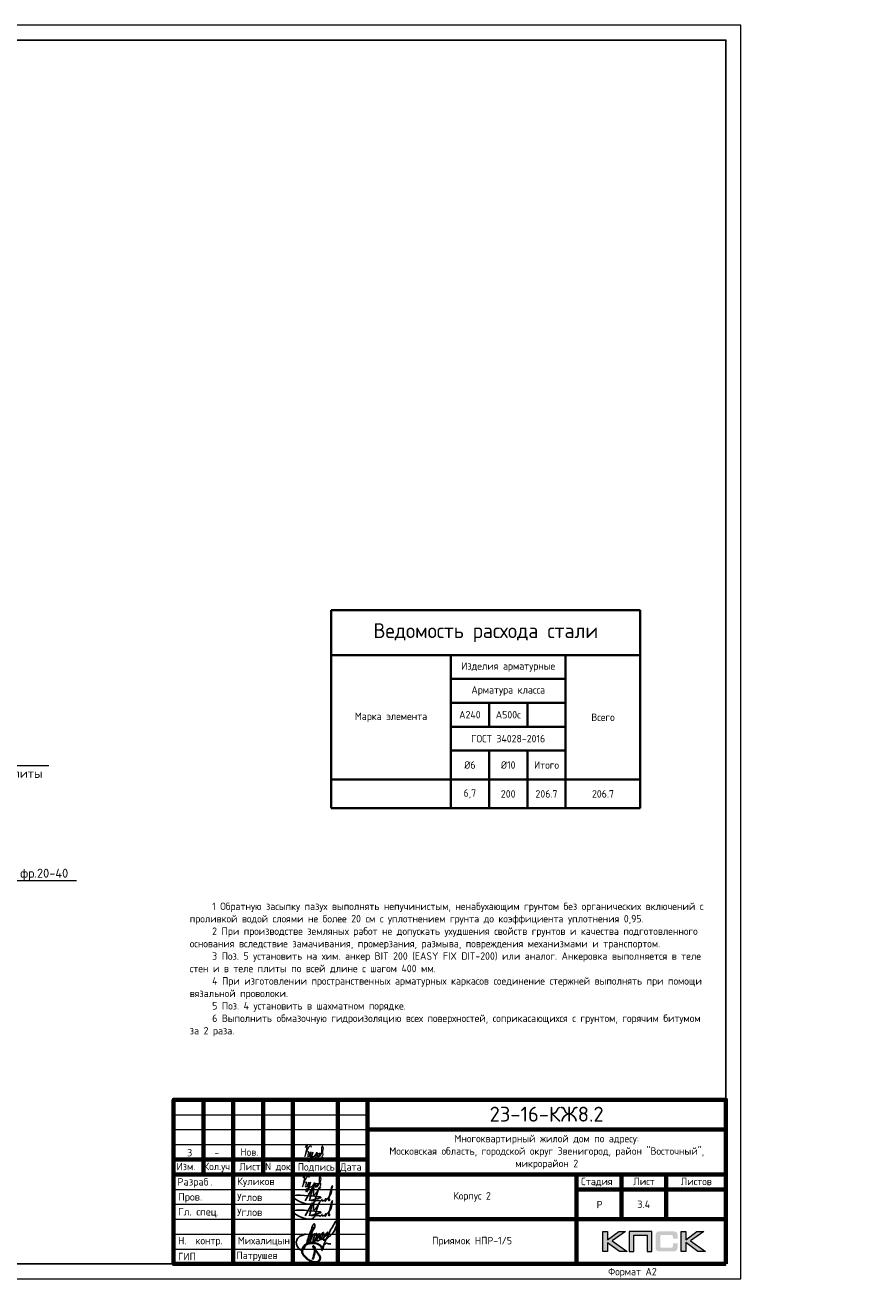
# Model space of a CAD drawing. Header units: millimetres. Extents: x 130535 to 3472113, y -231620 to 121434.
# Tile 26 of 133: x 380023 to 408355, y -184403 to -142403. Entities that reach past the tile are written whole.
import ezdxf
from ezdxf import colors
from ezdxf.entities.mleader import LeaderData, LeaderLine
from ezdxf.enums import TextEntityAlignment as Align
from ezdxf.math import Vec2, Vec3

# ---------------------------------------------------------------- set-up
doc = ezdxf.new("R2010")
doc.units = ezdxf.units.MM
for name, color, linetype, lineweight in [('0.15', 252, 'Continuous', 15), ('Standard', 7, 'Continuous', 25), ('АС-Таблицы', 7, 'Continuous', 20), ('Выноски', 20, 'Continuous', 20), ('Основная 0.6', 142, 'Continuous', 60), ('РАЗМЕРЫ', 1, 'Continuous', 9), ('Рамка', 7, 'Continuous', 70), ('Символы 0.20', 1, 'Continuous', 20), ('Текст', 7, 'Continuous', 25), ('Текст 0.25', 82, 'Continuous', 25), ('ТОНКИЕ', 7, 'Continuous', 9)]:
    doc.layers.add(name, color=color, linetype=linetype, lineweight=lineweight)
doc.layers.add('ТОЛСТЫЕ_ОСНОВНЫЕ', color=6, linetype='Continuous')
doc.styles.add('GOST-2.304_Type-B', font='GOST_Common.ttf')
doc.styles.add('style1', font='GOST_Common.ttf', dxfattribs={"height": 500})
doc.styles.add('ГОСТ', font='isocpeur.TTF')

# ---------------------------------------------------------------- blocks, each defined once
blk = doc.blocks.new('СЛОЖНЫЙ_ОБЪЕКТ_0')
at = {"layer": 'Standard', "color": 7, "linetype": 'Continuous', "lineweight": 25}
for points, start_tangent, end_tangent in [([(-5.888, 1.589), (-5.939, 1.691), (-5.972, 1.691), (-6.022, 1.617), (-6.064, 1.496), (-6.076, 1.414), (-6.076, 1.373), (-6.09, 1.219), (-6.071, 1.071), (-6.041, 1.003), (-6.009, 0.988), (-5.985, 1.012), (-5.95, 1.047), (-5.922, 1.075), (-5.915, 1.097), (-5.843, 1.207), (-5.798, 1.324), (-5.779, 1.438), (-5.77, 1.604), (-5.809, 1.746), (-5.833, 1.77), (-5.864, 1.752), (-5.885, 1.721), (-5.913, 1.566), (-5.919, 1.492), (-5.925, 1.334), (-5.906, 1.223), (-5.871, 1.161), (-5.807, 1.124), (-5.751, 1.203), (-5.713, 1.262), (-5.692, 1.316), (-5.66, 1.414), (-5.641, 1.525), (-5.625, 1.661), (-5.641, 1.808), (-5.657, 1.824), (-5.667, 1.824), (-5.695, 1.763), (-5.714, 1.672), (-5.725, 1.541), (-5.722, 1.421), (-5.665, 1.291), (-5.617, 1.276), (-5.55, 1.31), (-5.459, 1.426), (-5.4, 1.599), (-5.374, 1.864), (-5.388, 1.981), (-5.406, 1.999), (-5.432, 1.973), (-5.463, 1.934), (-5.509, 1.789), (-5.527, 1.661), (-5.508, 1.54), (-5.457, 1.473), (-5.411, 1.463), (-5.347, 1.501), (-5.271, 1.621), (-5.193, 1.738), (-5.143, 1.879), (-5.113, 2.032), (-5.113, 2.111), (-5.121, 2.138), (-5.14, 2.12), (-5.169, 2.039), (-5.206, 1.924), (-5.241, 1.787), (-5.254, 1.679), (-5.254, 1.582), (-5.237, 1.516), (-5.219, 1.498), (-5.191, 1.482), (-5.154, 1.519), (-5.086, 1.578), (-4.953, 1.776), (-4.759, 2.173), (-4.667, 2.981), (-4.667, 3.227), (-4.687, 3.262), (-4.715, 3.262), (-4.742, 3.235), (-4.777, 3.18), (-4.872, 2.956), (-4.891, 2.749), (-4.921, 2.579), (-4.956, 2.444), (-5.001, 2.097), (-5.045, 1.672), (-5.064, 1.441), (-5.075, 1.334), (-5.055, 1.102), (-5.04, 0.878), (-5.04, 0.777), (-5.052, 0.744), (-5.068, 0.75), (-5.077, 0.776), (-5.092, 0.804), (-5.084, 1.076), (-4.938, 1.346), (-4.909, 1.375), (-4.851, 1.355), (-4.78, 1.355), (-4.616, 1.413)], (-0.169301, 0.985564), (0.921845, 0.387559)), ([(-6.577, 1.472), (-6.789, 1.26), (-6.973, 1.076), (-7.024, 0.851), (-7.024, 0.746), (-6.996, 0.632), (-6.845, 0.434), (-6.702, 0.33), (-6.548, 0.258), (-6.432, 0.258), (-6.35, 0.355), (-6.314, 0.52), (-6.284, 0.767), (-6.284, 1.007), (-6.298, 1.279), (-6.31, 1.543), (-6.302, 2.038), (-6.285, 2.303), (-6.246, 2.371), (-6.174, 2.3), (-6.144, 2.003), (-6.194, 1.851)], (-0.677851, -0.735199), (-0.339746, -0.940517)), ([(-6.181, 2.142), (-6.172, 1.967), (-6.172, 1.841), (-6.18, 1.7), (-6.18, 1.412), (-6.17, 1.216), (-6.17, 1.117), (-6.148, 0.957), (-6.119, 0.827)], (0.06248, -0.998046), (0.223108, -0.974794)), ([(-6.329, 1.089), (-6.3, 1.083), (-6.267, 1.081), (-6.233, 1.097), (-6.195, 1.113), (-6.161, 1.123), (-6.143, 1.143), (-6.118, 1.168)], (0.983291, -0.18204), (0.7365, 0.676437))]:
    blk.add_spline(points, degree=3, dxfattribs=dict(at, start_tangent=start_tangent, end_tangent=end_tangent))
blk = doc.blocks.new('Роспись')
at = {"layer": 'Текст', "color": 4}
blk.add_lwpolyline([(4.18, 0.67), (6.68, 5.03), (5.62, 0.66)], dxfattribs=at)
for points in [[(7.11, 5.14), (7.17, 2.59), (9.02, 5.2), (8.57, 4.35), (6.55, -0.29), (0.19, 1.88), (9.09, 2.02)], [(11.23, 1.12), (12.72, 3.08), (13.28, 5.66), (11.96, 0.97)], [(9.09, 2.02), (9.4, 1.96), (6.15, 0.84), (8.42, 0.77), (8.9, 0.77)], [(8.9, 0.77), (8.97, 0.64), (9.94, 1.16)], [(9.94, 1.16), (9.82, 0.79), (10.85, 0.93)], [(10.85, 0.93), (11.13, 1.44), (11.23, 1.11), (10.92, 0.57), (10.85, 0.93)], [(11.23, 1.12), (11.03, 1.05), (10.98, 1.33), (11.05, 1.41)], [(11.96, 0.97), (12.16, 0.71), (12.34, 1.19), (12.03, 1.14), (11.96, 0.97)]]:
    blk.add_spline(points, degree=3, dxfattribs=at)
blk = doc.blocks.new('11')
at = {"layer": 'Выноски'}
for p, q in [((47962, 66737), (47989, 66781)), ((47989, 66781), (48016, 66806)), ((48016, 66806), (48038, 66823)), ((48038, 66823), (48060, 66786)), ((48060, 66786), (48058, 66769)), ((47885, 66608), (47944, 66700)), ((47944, 66700), (47962, 66737))]:
    blk.add_line(p, q, dxfattribs=at)
blk.add_lwpolyline([(47863, 66761), (47937, 66865), (47843, 66458), (47885, 66564), (47905, 66616), (47954, 66628), (47979, 66606), (47957, 66539), (47937, 66487), (47947, 66458), (47991, 66470), (48051, 66611), (48041, 66569), (48023, 66505), (48023, 66448), (48065, 66448), (48090, 66529), (48110, 66608), (48043, 66369), (47972, 66275), (47954, 66344), (47991, 66389), (48078, 66431), (48142, 66470), (48154, 66441), (48204, 66512), (48246, 66606), (48209, 66455), (48204, 66418), (48295, 66574), (48265, 66463), (48265, 66455), (48312, 66453), (48342, 66529), (48347, 66584), (48337, 66465), (48349, 66453), (48401, 66569), (48443, 66616), (48461, 66678), (48466, 66727), (48436, 66811), (48399, 66754), (48399, 66618), (48389, 66549), (48374, 66507), (48416, 66564), (48441, 66576), (48451, 66524), (48433, 66482), (48419, 66453), (48424, 66428), (48458, 66421)], dxfattribs=at)
blk = doc.blocks.new('A$Cd09756da')
h = blk.add_hatch(color=0)
h.paths.add_polyline_path([(-3363, 1089), (-3590, 1089), (-3962, 809), (-3962, 1089), (-4120, 1089), (-4120, 417), (-3962, 417), (-3962, 712), (-3560, 417), (-3308, 417), (-3809, 772)])
h.paths.add_polyline_path([(-3080, 963), (-2635, 963), (-2635, 417), (-2478, 417), (-2478, 1089), (-2645, 1089), (-3236, 1089), (-3236, 930), (-3236, 417), (-3080, 417)])
h.paths.add_polyline_path([(-1340, 1093), (-1498, 1093), (-1498, 420), (-1340, 420), (-1340, 716), (-938, 420), (-686, 420), (-1187, 776), (-741, 1093), (-968, 1093), (-1340, 813)])
at = {"true_color": 0x5f007f}
blk.add_hatch(color=206, dxfattribs=at).paths.add_polyline_path([(-1629, 1018), (-1631, 1026), (-1634, 1032), (-1638, 1038), (-1641, 1044), (-1644, 1049), (-1649, 1054), (-1653, 1059), (-1657, 1063), (-1662, 1066), (-1668, 1071), (-1674, 1074), (-1681, 1077), (-1688, 1079), (-1696, 1082), (-1703, 1084), (-1721, 1088), (-1741, 1091), (-1762, 1092), (-1786, 1093), (-2187, 1093), (-2210, 1092), (-2231, 1091), (-2251, 1088), (-2268, 1084), (-2276, 1082), (-2284, 1079), (-2291, 1077), (-2297, 1073), (-2303, 1071), (-2310, 1066), (-2315, 1063), (-2319, 1059), (-2323, 1054), (-2327, 1049), (-2331, 1044), (-2335, 1038), (-2337, 1032), (-2340, 1025), (-2343, 1018), (-2345, 1010), (-2348, 994), (-2351, 976), (-2353, 956), (-2353, 934), (-2353, 580), (-2353, 557), (-2351, 537), (-2348, 519), (-2345, 502), (-2343, 495), (-2340, 488), (-2337, 481), (-2335, 474), (-2331, 469), (-2327, 463), (-2323, 459), (-2319, 454), (-2315, 450), (-2309, 446), (-2303, 443), (-2297, 439), (-2291, 436), (-2283, 434), (-2276, 431), (-2268, 429), (-2251, 425), (-2231, 423), (-2209, 421), (-2187, 420), (-1786, 420), (-1762, 421), (-1741, 422), (-1721, 425), (-1704, 428), (-1696, 431), (-1688, 433), (-1681, 436), (-1674, 439), (-1668, 442), (-1662, 446), (-1657, 450), (-1653, 454), (-1649, 458), (-1644, 463), (-1641, 468), (-1638, 474), (-1634, 481), (-1631, 487), (-1629, 495), (-1626, 502), (-1623, 519), (-1620, 537), (-1619, 557), (-1618, 580), (-1618, 691), (-1775, 691), (-1775, 600), (-1775, 594), (-1776, 588), (-1777, 582), (-1779, 577), (-1781, 572), (-1783, 568), (-1786, 564), (-1789, 560), (-1792, 557), (-1797, 554), (-1801, 552), (-1806, 550), (-1811, 548), (-1817, 548), (-1824, 547), (-1830, 546), (-2153, 546), (-2159, 547), (-2164, 548), (-2168, 550), (-2172, 552), (-2176, 555), (-2180, 557), (-2183, 561), (-2186, 565), (-2189, 569), (-2191, 573), (-2193, 578), (-2194, 583), (-2196, 593), (-2197, 602), (-2197, 925), (-2197, 931), (-2196, 936), (-2195, 941), (-2193, 946), (-2192, 950), (-2190, 954), (-2187, 957), (-2185, 961), (-2181, 963), (-2178, 966), (-2173, 968), (-2169, 970), (-2164, 971), (-2160, 972), (-2154, 972), (-2149, 972), (-1830, 972), (-1824, 972), (-1817, 972), (-1812, 970), (-1807, 969), (-1802, 967), (-1797, 965), (-1793, 961), (-1790, 958), (-1786, 954), (-1783, 950), (-1781, 946), (-1779, 941), (-1777, 936), (-1776, 931), (-1775, 925), (-1775, 918), (-1775, 844), (-1618, 844), (-1618, 934), (-1619, 956), (-1620, 976), (-1623, 994), (-1627, 1010)])
at = {"color": 0, "lineweight": 0}
for points in [[(-4120, 417), (-4120, 1089), (-3962, 1089), (-3962, 809), (-3590, 1089), (-3363, 1089), (-3809, 772), (-3308, 417), (-3560, 417), (-3962, 712), (-3962, 417), (-4120, 417)], [(-3080, 417), (-3080, 963), (-2635, 963), (-2635, 417), (-2478, 417), (-2478, 1089), (-2645, 1089), (-3236, 1089), (-3236, 930), (-3236, 417), (-3080, 417)], [(-1498, 420), (-1498, 1093), (-1340, 1093), (-1340, 813), (-968, 1093), (-741, 1093), (-1187, 776), (-686, 420), (-938, 420), (-1340, 716), (-1340, 420), (-1498, 420)]]:
    blk.add_lwpolyline(points, close=True, dxfattribs=at)
at = {"lineweight": 35}
blk.add_lwpolyline([(-13508, 523), (-13547, 578), (-13600, 632), (-13677, 670), (-13759, 693), (-13818, 702), (-13912, 702), (-14016, 676), (-14099, 633), (-14147, 575), (-14180, 499), (-14196, 424), (-14178, 345), (-14125, 271), (-14070, 216), (-14013, 165), (-13943, 121), (-13865, 83), (-13793, 64), (-13740, 64), (-13666, 78), (-13601, 136), (-13593, 202), (-13604, 266), (-13651, 344), (-13699, 405), (-13737, 443), (-13779, 503), (-13800, 532), (-13813, 569), (-13820, 591), (-13820, 601), (-13802, 592), (-13787, 577), (-13771, 554), (-13766, 528), (-13766, 443), (-13775, 355), (-13799, 285), (-13814, 219), (-13841, 149)], dxfattribs=at)
at = {"layer": 'Рамка'}
for p, q in [((-17500, 3000), (-17500, 5500)), ((-16500, 0), (-16500, 5500)), ((-15500, 3000), (-15500, 5500)), ((-14500, 0), (-14500, 5500)), ((-14500, 5500), (-14500, 0)), ((-13000, 5500), (-13000, 0)), ((-13000, 0), (-13000, 5500)), ((-12000, 5500), (-12000, 0)), ((-12000, 4500), (0, 4500)), ((-18500, 3500), (-12000, 3500)), ((-18500, 3000), (0, 3000)), ((-5000, 3000), (-5000, 0)), ((-3500, 3000), (-3500, 1500)), ((-2000, 3000), (-2000, 1500)), ((-5000, 2500), (0, 2500)), ((-5000, 2500), (0, 2500)), ((-12000, 1500), (0, 1500))]:
    blk.add_line(p, q, dxfattribs=at)
at = {"layer": 'Рамка', "lineweight": 15}
for p, q in [((-18500, 5000), (-12000, 5000)), ((-18500, 4500), (-12000, 4500)), ((-18500, 4000), (-12000, 4000)), ((-18500, 2500), (-12000, 2500)), ((-18500, 2000), (-12000, 2000)), ((-18500, 1500), (-12000, 1500)), ((-18500, 1000), (-12000, 1000)), ((-18500, 500), (-12000, 500))]:
    blk.add_line(p, q, dxfattribs=at)
at = {"layer": 'Рамка'}
blk.add_lwpolyline([(0, 0), (-18500, 0), (-18500, 5500), (0, 5500)], close=True, dxfattribs=at)
at = {"color": 18, "true_color": 0x000000, "xscale": 100, "yscale": 100, "zscale": 100}
for p in [(-14508, 2045), (-14508, 1545)]:
    blk.add_blockref('Роспись', p, dxfattribs=at)
at = {"layer": '0.15', "xscale": 462, "yscale": 462, "zscale": 462, "rotation": 339.9822667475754}
blk.add_blockref('СЛОЖНЫЙ_ОБЪЕКТ_0', (-11452, -669), dxfattribs=at)
at = {"layer": 'Выноски'}
blk.add_blockref('11', (-62024, -63871), dxfattribs=at)
at = {"color": 7, "style": 'ГОСТ'}
for s, p in [('Разраб', (-18371, 2627)), ('.', (-17258, 2627))]:
    blk.add_text(s, height=250, dxfattribs=at).set_placement(p)
at = {"layer": 'РАЗМЕРЫ', "color": 7, "char_height": 250, "attachment_point": 4, "style": 'ГОСТ'}
for s, insert in [('{\\C256;Куликов}', (-16371, 2734)), ('Пров.', (-18346, 2215)), ('Углов', (-16371, 2234)), ('Гл. спец.', (-18346, 1715)), ('Углов', (-16371, 1734))]:
    blk.add_mtext_dynamic_manual_height_columns(s, width=2000, gutter_width=1250, heights=[0], dxfattribs=dict(at, insert=insert))
at = {"layer": 'РАЗМЕРЫ', "color": 7, "linetype": 'Continuous', "char_height": 250, "width": 2000, "attachment_point": 4, "style": 'GOST-2.304_Type-B'}
for s, insert in [(' Н.  контр.', (-18500, 750)), (' Михалицын', (-16500, 750)), (' ГИП', (-18500, 250)), ('Патрушев', (-16394, 255))]:
    blk.add_mtext(s, dxfattribs=dict(at, insert=insert))
at = {"layer": 'Текст', "color": 7, "style": 'ГОСТ'}
blk.add_text('23-16-КЖ8.2', height=500, dxfattribs=at).set_placement((-6003, 5019), align=Align.MIDDLE_CENTER)
at = {"layer": 'Текст', "color": 7, "style": 'GOST-2.304_Type-B'}
for s, p in [('Изм.', (-18400, 3141)), ('Кол.уч.', (-17490, 3143)), ('Лист', (-16298, 3139)), ('N док.', (-15435, 3141)), ('Подпись', (-14340, 3127)), ('Дата', (-12920, 3127)), ('Стадия', (-4850, 2640)), ('Лист', (-3100, 2640)), ('Листов', (-1508, 2640)), ('Р', (-4328, 1863))]:
    blk.add_text(s, height=250, dxfattribs=at).set_placement(p)
at = {"layer": 'Текст', "color": 7, "linetype": 'Continuous', "lineweight": 0, "char_height": 250, "attachment_point": 5, "style": 'GOST-2.304_Type-B'}
for s, insert, width in [('Многоквартирный жилой дом по адресу:\\PМосковская область, городской округ Звенигород, район "Восточный", микрорайон 2', (-6000, 3750), 12000), ('Корпус 2', (-8500, 2250), 7000)]:
    blk.add_mtext(s, dxfattribs=dict(at, insert=insert, width=width))
blk = doc.blocks.new('*U5')
at = {"layer": 'ТОЛСТЫЕ_ОСНОВНЫЕ'}
for p, q in [((8, 5), (8, 90)), ((8, 90), (20, 90)), ((13, 5), (13, 90)), ((8, 65), (20, 65)), ((8, 30), (20, 30)), ((20, 5), (8, 5))]:
    blk.add_line(p, q, dxfattribs=at)
at = {"layer": 'ТОЛСТЫЕ_ОСНОВНЫЕ', "color": 6}
blk.add_lwpolyline([(20, 5), (589, 5), (589, 415), (20, 415)], close=True, dxfattribs=at)
at = {"layer": 'ТОНКИЕ'}
blk.add_lwpolyline([(0, 0), (594, 0), (594, 420), (0, 420)], close=True, dxfattribs=at)
at = {"layer": 'Текст', "style": 'style1'}
for s, p in [('Взам.инв.№', (10.5, 77.5)), ('Подпись и дата', (10.5, 47.5)), ('Инв.№ подл.', (10.5, 17.5))]:
    blk.add_text(s, height=3, rotation=90, dxfattribs=at).set_placement(p, align=Align.MIDDLE)
blk.add_text('Формат А2', height=2.5, dxfattribs=at).set_placement((549.57, 1.2))
blk = doc.blocks.new('*T724')
at = {"layer": 'АС-Таблицы', "color": 0, "linetype": 'ByBlock', "lineweight": -2, "transparency": 16777216}
for p, q in [((0, 0), (1500, 0)), ((0, -1000), (1500, -1000))]:
    blk.add_line(p, q, dxfattribs=at)
at = {"layer": 'АС-Таблицы', "color": 0, "linetype": 'ByBlock', "lineweight": 50, "transparency": 16777216}
for p, q in [((0, 0), (0, -1000)), ((1500, 0), (1500, -1000))]:
    blk.add_line(p, q, dxfattribs=at)
at = {"layer": 'АС-Таблицы', "color": 0, "transparency": 16777216, "insert": (750, -500), "char_height": 250, "width": 1000, "attachment_point": 5, "style": 'ГОСТ'}
blk.add_mtext('3.4', dxfattribs=at)
blk = doc.blocks.new('*T719')
at = {"layer": 'Основная 0.6', "color": 0, "lineweight": 40, "transparency": 16777216}
for p, q in [((0, 0), (10350, 0)), ((0, 0), (0, -6633)), ((10350, 0), (10350, -6633)), ((0, -1500), (10350, -1500)), ((4000, -1500), (4000, -6633)), ((7850, -1500), (7850, -6633)), ((4000, -2300), (7850, -2300)), ((4000, -3100), (7850, -3100)), ((5283, -3100), (5283, -3900)), ((6567, -3100), (6567, -3900)), ((4000, -3900), (7850, -3900)), ((4000, -4700), (7850, -4700)), ((5283, -4700), (5283, -6633)), ((6567, -4700), (6567, -6633)), ((0, -5667), (10350, -5667)), ((0, -6633), (10350, -6633))]:
    blk.add_line(p, q, dxfattribs=at)
at = {"layer": 'Основная 0.6', "color": 0, "transparency": 16777216, "attachment_point": 5, "style": 'GOST-2.304_Type-B'}
for s, insert, char_height, width in [('Ведомость расхода стали', (5175, -750), 500, 10050), ('Изделия арматурные', (5925, -1900), 250, 3550), ('Арматура класса', (5925, -2700), 250, 3550), ('А240', (4642, -3500), 250, 983.33), ('А500с', (5925, -3500), 250, 983.33), ('Марка элемента', (2000, -3583), 250, 3700), ('Всего', (9100, -3583), 250, 2200), ('ГОСТ 34028-2016', (5925, -4300), 250, 3550), ('%%C6', (4642, -5183), 250, 983.33), ('%%C10', (5925, -5183), 250, 983.33), ('Итого', (7208, -5183), 250, 983.33), ('6,7', (4642, -6150), 250, 983.33), ('200', (5925, -6150), 250, 983.33), ('206.7', (7208, -6150), 250, 983.33), ('206.7', (9100, -6150), 250, 2200)]:
    blk.add_mtext(s, dxfattribs=dict(at, insert=insert, char_height=char_height, width=width))
blk = doc.blocks.new('_None')

msp = doc.modelspace()

# ---------------------------------------------------------------- block references
at = {"xscale": 100, "yscale": 100, "zscale": 100}
msp.add_blockref('*U5', (344595.6, -184403.1), dxfattribs=at)
for name, p in [('*T719', (390279.7, -162005.7)), ('*T724', (399995.6, -181403.1))]:
    msp.add_blockref(name, p)
at = {"lineweight": 50, "ltscale": 100}
msp.add_blockref('A$Cd09756da', (403495.6, -183903.1), dxfattribs=at)
at = {"layer": 'Выноски'}
msp.add_blockref('11', (341548.4, -246759.6), dxfattribs=at)

# ---------------------------------------------------------------- texts
at = {"color": 1, "linetype": 'Continuous', "lineweight": 30, "insert": (394995.6, -183153.1), "char_height": 250, "width": 7000, "attachment_point": 5, "style": 'GOST-2.304_Type-B'}
msp.add_mtext('{\\C256;Приямок НПР-1/5}', dxfattribs=at)
at = {"layer": 'Текст', "color": 7, "style": 'GOST-2.304_Type-B'}
for s, p in [('3', (385454.4, -180297.1)), ('Нов.', (387233.3, -180279.2)), ('-', (386364.4, -180295.7))]:
    msp.add_text(s, height=250, dxfattribs=at).set_placement(p)
at = {"layer": 'Текст 0.25', "insert": (385539.3, -171796.1), "char_height": 250, "attachment_point": 1, "style": 'GOST-2.304_Type-B'}
msp.add_mtext_dynamic_manual_height_columns('\\pi750;1 Обратную засыпку пазух выполнять непучинистым, ненабухающим грунтом без органических включений с проливкой водой слоями не более 20 см с уплотнением грунта до коэффициента уплотнения 0,95.\\P2 При производстве земляных работ не допускать ухудшения свойств грунтов и качества подготовленного основания вследствие замачивания, промерзания, размыва, повреждения механизмами и транспортом.\\P3 Поз. 5 установить на хим. анкер BIT 200 (EASY FIX DIT-200) или аналог. Анкеровка выполняется в теле стен и в теле плиты по всей длине с шагом 400 мм.\\P4 При изготовлении пространственных арматурных каркасов соединение стержней выполнять при помощи вязальной проволоки. \\P5 Поз. 4 установить в шахматном порядке.\\P6 Выполнить обмазочную гидроизоляцию всех поверхностей, соприкасающихся с грунтом, горячим битумом за 2 раза.', width=17507.725, gutter_width=1250, heights=[0], dxfattribs=at)

# ---------------------------------------------------------------- leaders
at = {"layer": 'Символы 0.20', "ltscale": 100}
ml = msp.add_multileader_mtext('Standard', dxfattribs=at)
ml.set_content('Труба Тр\\Pниз трубы в уровне верха плиты', color=256, style='ГОСТ')
ml.set_leader_properties(color=256, linetype='ByLayer', lineweight=-1)
ml.set_arrow_properties(name='NONE')
ml.build(insert=Vec2(0, 0))
ml.multileader.update_dxf_attribs({"text_left_attachment_type": 6, "text_right_attachment_type": 6, "dogleg_length": 2.5, "arrow_head_size": 45, "scale": 100})
ctx = ml.context
ctx.base_point, ctx.scale, ctx.char_height, ctx.arrow_head_size, ctx.landing_gap_size, ctx.plane_origin = Vec3(374236, -167208.9), 100, 300, 45, 22.5, Vec3(368339.5, -170519.4)
ctx.left_attachment, ctx.right_attachment = 6, 6
notes = []
notes.append((ctx, [(1, (1, 1, 0), (373986, -167208.9), (1, 0), 250, [(0, [(373346.6, -168849.2)], 0, [])])]))
ctx.mtext.insert, ctx.mtext.width, ctx.mtext.flow_direction = Vec3(374258.5, -166818.9), 6442.783, 5
ml = msp.add_multileader_mtext('Standard', dxfattribs=at)
ml.set_content('Щебень фр.20-40', color=256, style='ГОСТ')
ml.set_leader_properties(color=256, linetype='ByLayer', lineweight=-1)
ml.set_arrow_properties(name='NONE')
ml.build(insert=Vec2(0, 0))
ml.multileader.update_dxf_attribs({"text_left_attachment_type": 6, "text_right_attachment_type": 6, "dogleg_length": 2.5, "arrow_head_size": 45, "scale": 100})
ctx = ml.context
ctx.base_point, ctx.scale, ctx.char_height, ctx.arrow_head_size, ctx.landing_gap_size, ctx.plane_origin = Vec3(378255, -171052.6), 100, 300, 45, 22.5, Vec3(372358.5, -174363)
ctx.left_attachment, ctx.right_attachment = 6, 6
notes.append((ctx, [(1, (1, 1, 0), (378005, -171052.6), (1, 0), 250, [(0, [(376254, -169626.1)], 0, [])])]))
ctx.mtext.insert, ctx.mtext.width, ctx.mtext.flow_direction = Vec3(378277.5, -170662.6), 2129.129, 5
for ctx, leaders in notes:
    for number, flags, end, landing, length, lines in leaders:
        leader = LeaderData()
        leader.index, (leader.has_last_leader_line, leader.has_dogleg_vector, leader.attachment_direction) = number, flags
        leader.last_leader_point, leader.dogleg_vector, leader.dogleg_length = Vec3(end), Vec3(landing), length
        for number, points, colour, breaks in lines:
            line = LeaderLine()
            line.index, line.vertices, line.color, line.breaks = number, Vec3.list(points), colors.encode_raw_color(colour), breaks
            leader.lines.append(line)
        ctx.leaders.append(leader)

doc.saveas('drawing.dxf')
